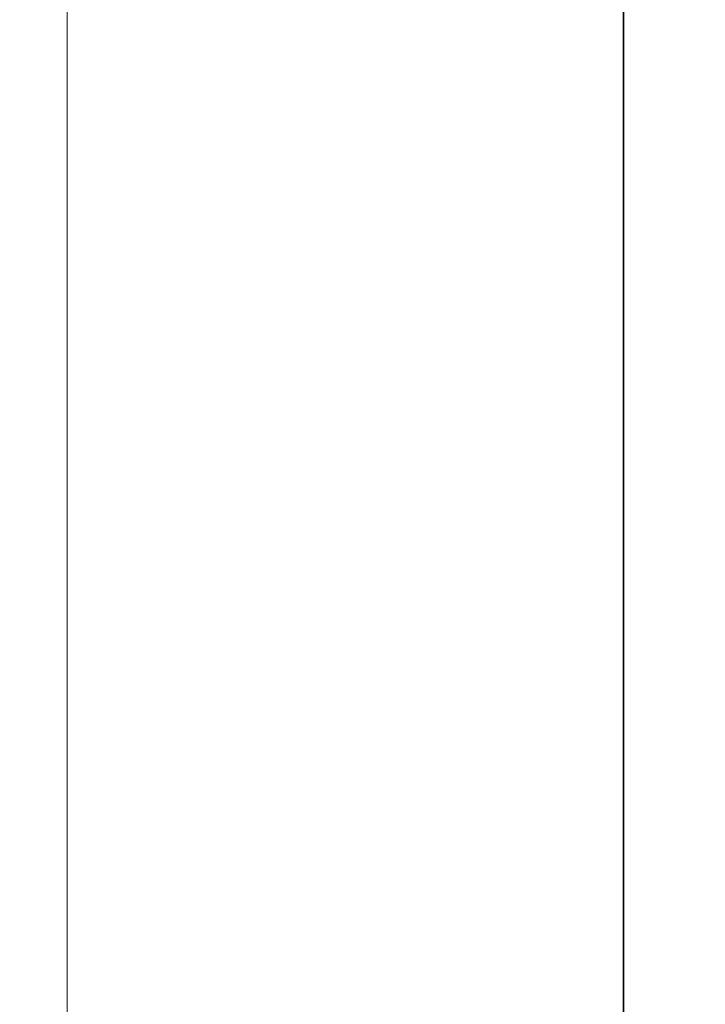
# Model space of a CAD drawing. Header units: millimetres. Extents: x 4 to 1188, y 1 to 840.
# Tile 50 of 256: x 328 to 345, y 376 to 400. Entities that reach past the tile are written whole.
import ezdxf

# ---------------------------------------------------------------- set-up
doc = ezdxf.new("R2010")
doc.units = ezdxf.units.MM
doc.layers.add('1', color=7, linetype='Continuous')
doc.styles.add('Arial Unicode MS', font='Arial Unicode MS')
doc.dimstyles.get("Standard").update_dxf_attribs({"dimtxt": 0.18, "dimasz": 0.18, "dimexe": 0.18, "dimexo": 0.0625, "dimgap": 0.09, "dimtad": 0, "dimtih": 1, "dimtoh": 1, "dimdec": 4, "dimzin": 0, "dimdsep": 46, "dimtxsty": 'Standard', "dimcen": 0.09, "dimadec": 0, "dimazin": 0, "dimtfac": 1, "dimtdec": 4, "dimtofl": 0, "dimtmove": 0, "dimatfit": 3, "dimfxl": 0, "dimtolj": 1, "dimtzin": 0, "dimarcsym": 0})

# ---------------------------------------------------------------- blocks, each defined once
blk = doc.blocks.new('_U28')
at = {"layer": '1', "color": 18, "lineweight": 35}
for p, q in [((328.698, 423.229), (344.978, 423.229)), ((342.978, 423.229), (342.978, 291.229)), ((330.032, 291.229), (344.978, 291.229))]:
    blk.add_line(p, q, dxfattribs=at)
at = {"layer": '1', "color": 18, "lineweight": 70}
for points in [[(342.978, 423.229), (343.754, 419.729), (342.202, 419.729)], [(342.978, 291.229), (342.202, 294.729), (343.754, 294.729)]]:
    blk.add_solid(points, dxfattribs=at)
at = {"layer": '1', "color": 18, "linetype": 'Continuous', "lineweight": 13, "insert": (342.525, 354.017), "char_height": 3, "attachment_point": 7, "rotation": 90, "line_spacing_factor": 1.047437, "style": 'Arial Unicode MS'}
blk.add_mtext('\\fArial Unicode MS|b0|i0;\\W1.0000;990', dxfattribs=at)

msp = doc.modelspace()

# ---------------------------------------------------------------- linework, layer by layer
at = {"layer": '1', "color": 154, "linetype": 'Continuous', "lineweight": 13}
msp.add_line((329.3649, 422.7686), (329.3649, 292.0753), dxfattribs=at)

# ---------------------------------------------------------------- dimensions: what is measured, and where the dimension line sits
at = {"layer": '1', "color": 18, "linetype": 'Continuous', "lineweight": 13}
dim = msp.add_linear_dim(base=(342.9783, 291.2286), p1=(318.6983, 423.2286), p2=(318.6983, 291.2286), angle=90, dimstyle='Standard', override={"dimtxt": 3, "dimasz": 3.5, "dimexe": 2, "dimexo": 1, "dimgap": 1.5, "dimtad": 1, "dimtih": 0, "dimtoh": 0, "dimdec": 2, "dimlfac": 7.5, "dimzin": 8, "dimdsep": 44, "dimlunit": 2, "dimtxsty": 'Arial Unicode MS', "dimsah": 1, "dimse1": 0, "dimse2": 0, "dimsd1": 0, "dimsd2": 0, "dimclrd": 18, "dimclre": 18, "dimclrt": 18, "dimtol": 0, "dimtm": -0.1, "dimtfac": 0.666667, "dimtdec": 2, "dimtofl": 1, "dimtmove": 0, "dimtzin": 8, "dimlwd": 35, "dimlwe": 35}, dxfattribs=at)
dim.commit()
dim.dimension.update_dxf_attribs({"geometry": '_U28', "text_midpoint": (342.9783, 357.2286), "dimtype": 160})

doc.saveas('drawing.dxf')
